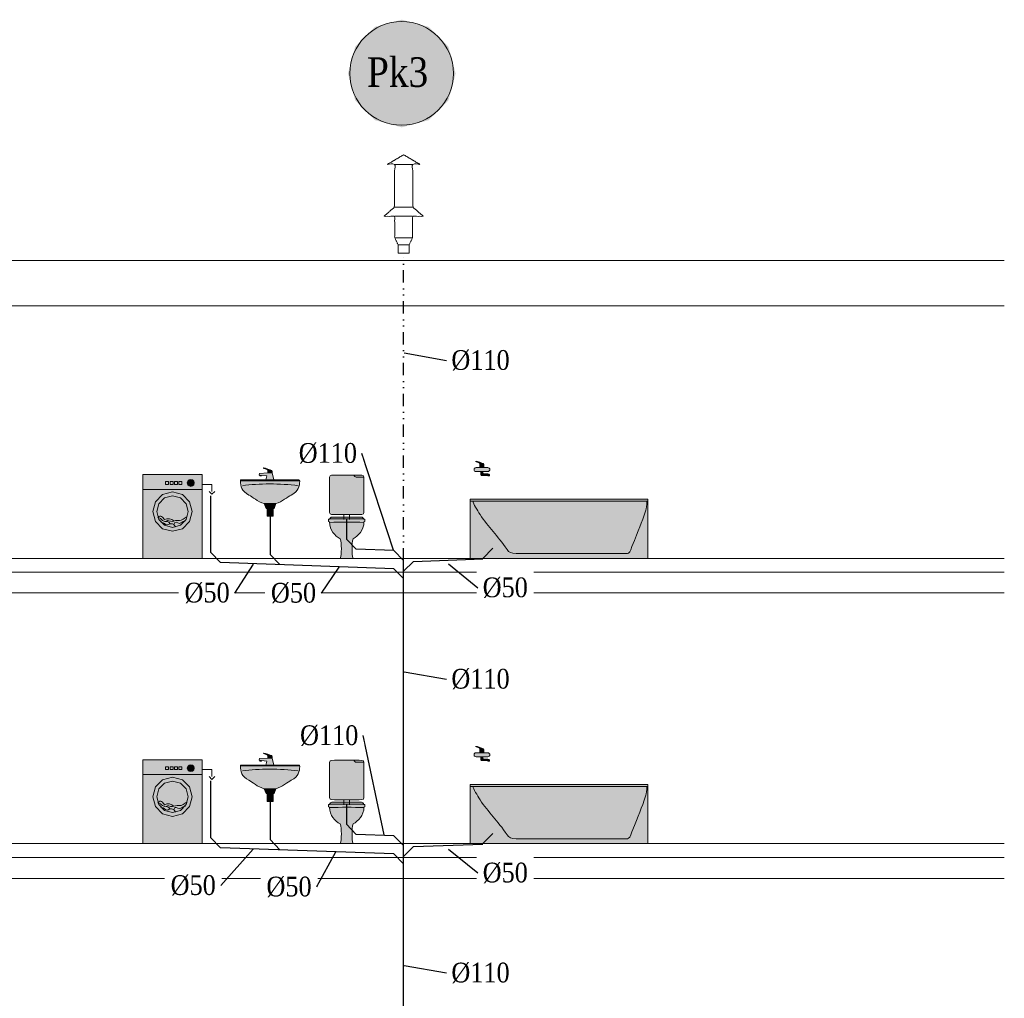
# Model space of a CAD drawing. Header units: millimetres. Extents: x 4585 to 417032, y -23455 to 16738.
# Tile 17 of 31: x 142827 to 152803, y -13300 to -3383. Entities that reach past the tile are written whole.
import ezdxf
from ezdxf import colors
from ezdxf.entities.mleader import LeaderData, LeaderLine
from ezdxf.enums import TextEntityAlignment as Align
from ezdxf.math import Vec2, Vec3

# ---------------------------------------------------------------- set-up
doc = ezdxf.new("R2010")
doc.units = ezdxf.units.MM
doc.header["$LTSCALE"] = 100
doc.linetypes.add('DIVIDE2', pattern=[0.625, 0.25, -0.125, 0, -0.125, 0, -0.125])
for name, color, linetype, lineweight, true_color in [('IS_Działka kanalizacji sanitarnej grawitacyjnej', 7, 'Continuous', 30, 0x800000), ('IS_Działka wentylacji kanalizacji', 7, 'DIVIDE2', 30, 0xff8000), ('IS_Odbiornik2', 7, 'Continuous', 5, 0x000000), ('IS_Pion_etykieta1', 7, 'Continuous', 5, 0x000000), ('IS_Pralka', 7, 'Continuous', 5, 0x000000), ('IS_Rura wywiewna', 7, 'Continuous', 5, 0x000000), ('IS_Umywalka', 7, 'Continuous', 5, 0x000000), ('IS_Ustęp', 7, 'Continuous', 5, 0x000000), ('IS_Wanna', 7, 'Continuous', 5, 0x000000)]:
    doc.layers.add(name, color=color, linetype=linetype, lineweight=lineweight, true_color=true_color)
doc.layers.add('Konstrukcja', color=253, linetype='Continuous', lineweight=5)
doc.layers.add('RR_IWK_opisy', color=7, linetype='Continuous', lineweight=0)
doc.layers.add('RR_rzutnia', color=21, linetype='Continuous', plot=False)
doc.styles.add('Garamond', font='GARA.TTF')

# ---------------------------------------------------------------- blocks, each defined once
blk = doc.blocks.new('16_KANRootTypRysunkowy_RuraWywiewna_00000000-0000-0000-0000-000000000000_ExportItemXref')
at = {"layer": 'IS_Rura wywiewna'}
blk.add_open_spline([(0, 0.499), (-0.165, 0.401), (-0.092, 0.401), (-0.092, -0.031), (-0.2, -0.125), (-0.091, -0.125), (-0.091, -0.342), (-0.055, -0.414), (-0.055, -0.499), (0, -0.499), (0.055, -0.499), (0.055, -0.414), (0.091, -0.342), (0.091, -0.125), (0.2, -0.125), (0.092, -0.031), (0.092, 0.401), (0.165, 0.401), (0, 0.499)], degree=1, knots=[1.194677, 1.194677, 1.720543, 1.793543, 2.225543, 2.368721, 2.477721, 2.694721, 2.775219, 2.860219, 2.915219, 2.970219, 3.055219, 3.135718, 3.352718, 3.461718, 3.604896, 4.036896, 4.109896, 4.635762, 4.635762], dxfattribs=at)
for points in [[(-0.092, 0.401), (0.092, 0.401)], [(-0.092, -0.031), (0.092, -0.031)], [(-0.091, -0.125), (0.091, -0.125)], [(-0.091, -0.342), (0.091, -0.342)], [(-0.055, -0.414), (0.055, -0.414)]]:
    blk.add_open_spline(points, degree=1, dxfattribs=at)
blk = doc.blocks.new('16_TypRysWodKan_BateriaCzerpalna_00000000-0000-0000-0000-000000000000_Normal')
at = {"layer": 'IS_Odbiornik2', "lineweight": 50, "true_color": 0xffffff, "transparency": 33554687}
h = blk.add_hatch(color=7, dxfattribs=at)
edge = h.paths.add_edge_path(flags=0)
edge.add_spline(control_points=[(-0.07977, -0.01), (-0.07977, -0.02), (-0.06977, -0.03), (-0.05977, -0.03), (-0.02977, -0.03), (0.03023, -0.03), (0.06023, -0.03), (0.07523, -0.03), (0.08023, -0.025), (0.08023, -0.01), (0.08023, 0.005), (0.07023, 0.01), (0.06023, 0.01), (0.02523, 0.01), (-0.02477, 0.01), (-0.05977, 0.01), (-0.06977, 0.01), (-0.07977, 0), (-0.07977, -0.01)], knot_values=[-6, -6, -6, -6, -5, -5, -5, -4, -4, -4, -3, -3, -3, -2, -2, -2, -1, -1, -1, 0, 0, 0, 0], weights=[1, 1, 1, 1, 1, 1, 1, 1, 1, 1, 1, 1, 1, 1, 1, 1, 1, 1, 1], degree=3, periodic=0)
h = blk.add_hatch(color=7, dxfattribs=at)
edge = h.paths.add_edge_path(flags=0)
edge.add_spline(control_points=[(-0.01977, 0.03), (0.00023, 0.03), (0.00023, 0.03), (0.02023, 0.03), (0.02023, 0.05), (0.02023, 0.05), (0.02523, 0.055), (0.03023, 0.06), (0.04023, 0.065), (0.06023, 0.07), (0.06523, 0.07), (0.06523, 0.075), (0.06023, 0.075), (0.05023, 0.075), (-0.00477, 0.055), (-0.01477, 0.05), (-0.01977, 0.045), (-0.01977, 0.04), (-0.01977, 0.03)], knot_values=[-6, -6, -6, -6, -5, -5, -5, -4, -4, -4, -3, -3, -3, -2, -2, -2, -1, -1, -1, 0, 0, 0, 0], weights=[1, 1, 1, 1, 1, 1, 1, 1, 1, 1, 1, 1, 1, 1, 1, 1, 1, 1, 1], degree=3, periodic=0)
for points in [[(-0.01977, 0.01), (0.02023, 0.01), (0.02023, 0.03), (-0.01977, 0.03)], [(0.01023, -0.03), (-0.00977, -0.03), (-0.00977, -0.04), (0.01023, -0.04)]]:
    blk.add_hatch(color=7, dxfattribs=at).paths.add_polyline_path(points)
h = blk.add_hatch(color=7, dxfattribs=at)
edge = h.paths.add_edge_path(flags=0)
edge.add_spline(control_points=[(0.01023, -0.04), (0.00023, -0.04), (0.00023, -0.04), (-0.00977, -0.04), (-0.00977, -0.05), (-0.00977, -0.055), (-0.01477, -0.055), (-0.02977, -0.055), (-0.01477, -0.055), (-0.05977, -0.055), (-0.06977, -0.055), (-0.07477, -0.06), (-0.07477, -0.065), (-0.07477, -0.07), (-0.07477, -0.07), (-0.07477, -0.075), (-0.06977, -0.075), (-0.06477, -0.075), (-0.05977, -0.075), (-0.05977, -0.07), (-0.05977, -0.07), (-0.05477, -0.07), (0.01023, -0.07), (-0.04977, -0.07), (-0.00977, -0.07), (0.00023, -0.07), (0.01023, -0.07), (0.01023, -0.06), (0.01023, -0.05), (0.01023, -0.05), (0.01023, -0.04)], knot_values=[-10, -10, -10, -10, -9, -9, -9, -8, -8, -8, -7, -7, -7, -6, -6, -6, -5, -5, -5, -4, -4, -4, -3, -3, -3, -2, -2, -2, -1, -1, -1, 0, 0, 0, 0], weights=[1, 1, 1, 1, 1, 1, 1, 1, 1, 1, 1, 1, 1, 1, 1, 1, 1, 1, 1, 1, 1, 1, 1, 1, 1, 1, 1, 1, 1, 1, 1], degree=3, periodic=0)
at = {"layer": 'IS_Odbiornik2', "lineweight": -2}
for points in [[(-0.01977, 0.01), (-0.01977, 0.03), (0.02023, 0.03), (0.02023, 0.01)], [(0.01023, -0.03), (0.01023, -0.04), (-0.00977, -0.04), (-0.00977, -0.03)]]:
    blk.add_lwpolyline(points, close=True, dxfattribs=at)
for points, knots in [([(-0.07977, -0.01), (-0.07977, 0), (-0.06977, 0.01), (-0.05977, 0.01), (-0.02477, 0.01), (0.02523, 0.01), (0.06023, 0.01), (0.07023, 0.01), (0.08023, 0.005), (0.08023, -0.01), (0.08023, -0.025), (0.07523, -0.03), (0.06023, -0.03), (0.03023, -0.03), (-0.02977, -0.03), (-0.05977, -0.03), (-0.06977, -0.03), (-0.07977, -0.02), (-0.07977, -0.01)], [0, 0, 0, 0, 1, 1, 1, 2, 2, 2, 3, 3, 3, 4, 4, 4, 5, 5, 5, 6, 6, 6, 6]), ([(-0.01977, 0.03), (-0.01977, 0.04), (-0.01977, 0.045), (-0.01477, 0.05), (-0.00477, 0.055), (0.05023, 0.075), (0.06023, 0.075), (0.06523, 0.075), (0.06523, 0.07), (0.06023, 0.07), (0.04023, 0.065), (0.03023, 0.06), (0.02523, 0.055), (0.02023, 0.05), (0.02023, 0.05), (0.02023, 0.03)], [0, 0, 0, 0, 1, 1, 1, 2, 2, 2, 3, 3, 3, 4, 4, 4, 5, 5, 5, 5]), ([(0.01023, -0.04), (0.01023, -0.05), (0.01023, -0.05), (0.01023, -0.06), (0.01023, -0.07), (0.00023, -0.07), (-0.00977, -0.07), (-0.04977, -0.07), (0.01023, -0.07), (-0.05477, -0.07), (-0.05977, -0.07), (-0.05977, -0.07), (-0.05977, -0.075), (-0.06477, -0.075), (-0.06977, -0.075), (-0.07477, -0.075), (-0.07477, -0.07), (-0.07477, -0.07), (-0.07477, -0.065), (-0.07477, -0.06), (-0.06977, -0.055), (-0.05977, -0.055), (-0.01477, -0.055), (-0.02977, -0.055), (-0.01477, -0.055), (-0.00977, -0.055), (-0.00977, -0.05), (-0.00977, -0.04)], [0, 0, 0, 0, 1, 1, 1, 2, 2, 2, 3, 3, 3, 4, 4, 4, 5, 5, 5, 6, 6, 6, 7, 7, 7, 8, 8, 8, 9, 9, 9, 9])]:
    blk.add_open_spline(points, degree=3, knots=knots, dxfattribs=at)
blk = doc.blocks.new('16_TypRysWodKan_Wanna_00000000-0000-0000-0000-000000000000_Normal')
at = {"layer": 'IS_Wanna', "lineweight": 50, "true_color": 0xffffff, "transparency": 33554687}
blk.add_hatch(color=7, dxfattribs=at).paths.add_polyline_path([(-0.9, 0.3), (-0.9, -0.3), (0.9, -0.3), (0.9, 0.3)])
at = {"layer": 'IS_Wanna', "lineweight": -2}
blk.add_lwpolyline([(-0.9, 0.3), (0.9, 0.3), (0.9, -0.3), (-0.9, -0.3)], close=True, dxfattribs=at)
blk.add_polyline3d([(-0.9, 0.28, 0), (0.9, 0.28, 0)], dxfattribs=at)
blk.add_open_spline([(0.87, 0.28), (0.87, 0.255), (0.825, 0.19), (0.8, 0.145), (0.715, 0.015), (0.625, -0.065), (0.525, -0.21), (0.51, -0.24), (0.48, -0.25), (0.435, -0.25), (-0.025, -0.25), (-0.01, -0.25), (-0.695, -0.25), (-0.71, -0.25), (-0.725, -0.23), (-0.74, -0.18), (-0.81, 0.005), (-0.835, 0.045), (-0.88, 0.19), (-0.885, 0.205), (-0.89, 0.235), (-0.89, 0.28)], degree=3, knots=[0, 0, 0, 0, 1, 1, 1, 2, 2, 2, 3, 3, 3, 4, 4, 4, 5, 5, 5, 6, 6, 6, 7, 7, 7, 7], dxfattribs=at)
blk = doc.blocks.new('A$C687F7710')
at = {"layer": 'IS_Odbiornik2', "xscale": -999.9999999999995, "yscale": 1000, "zscale": 1000}
blk.add_blockref('16_TypRysWodKan_BateriaCzerpalna_00000000-0000-0000-0000-000000000000_Normal', (-1680, 911), dxfattribs=at)
at = {"layer": 'IS_Wanna', "xscale": -999.9999999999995, "yscale": 1000, "zscale": 1000}
blk.add_blockref('16_TypRysWodKan_Wanna_00000000-0000-0000-0000-000000000000_Normal', (-900, 300), dxfattribs=at)
blk = doc.blocks.new('16_SANInstalationLeafType_MiskaUstStojaca_00000000-0000-0000-0000-000000000000_ExportItemXref')
at = {"layer": 'IS_Ustęp', "lineweight": 50, "true_color": 0xffffff, "transparency": 33554687}
h = blk.add_hatch(color=7, dxfattribs=at)
edge = h.paths.add_edge_path(flags=0)
edge.add_spline(control_points=[(-0.175, 0.185), (0, 0.185), (0, 0.185), (0.175, 0.185), (0.17, 0.2), (0.16, 0.21), (0.15, 0.21), (-0.025, 0.21), (0.02, 0.21), (-0.15, 0.21), (-0.16, 0.21), (-0.17, 0.2), (-0.175, 0.185)], knot_values=[-4, -4, -4, -4, -3, -3, -3, -2, -2, -2, -1, -1, -1, 0, 0, 0, 0], weights=[1, 1, 1, 1, 1, 1, 1, 1, 1, 1, 1, 1, 1], degree=3, periodic=0)
h = blk.add_hatch(color=7, dxfattribs=at)
edge = h.paths.add_edge_path(flags=0)
edge.add_spline(control_points=[(-0.175, 0.19), (-0.185, 0.19), (-0.185, 0.19), (-0.185, 0.175), (-0.185, 0.165), (-0.185, 0.16), (-0.175, 0.16), (-0.175, 0.075), (-0.12, 0.02), (-0.065, -0.01), (-0.05, -0.06), (-0.05, -0.165), (-0.065, -0.21), (-0.03, -0.21), (0.035, -0.21), (0.065, -0.21), (0.05, -0.165), (0.05, -0.06), (0.065, -0.01), (0.115, 0.02), (0.175, 0.075), (0.175, 0.16), (0.185, 0.16), (0.185, 0.165), (0.185, 0.175), (0.185, 0.19), (0.185, 0.19), (0.175, 0.19), (0.05, 0.19), (-0.07, 0.19), (-0.175, 0.19)], knot_values=[0, 0, 0, 0, 1, 1, 1, 2, 2, 2, 3, 3, 3, 4, 4, 4, 5, 5, 5, 6, 6, 6, 7, 7, 7, 8, 8, 8, 9, 9, 9, 10, 10, 10, 10], weights=[1, 1, 1, 1, 1, 1, 1, 1, 1, 1, 1, 1, 1, 1, 1, 1, 1, 1, 1, 1, 1, 1, 1, 1, 1, 1, 1, 1, 1, 1, 1], degree=3, periodic=0)
at = {"layer": 'IS_Ustęp', "lineweight": -2}
for points, knots in [([(-0.175, 0.185), (-0.17, 0.2), (-0.16, 0.21), (-0.15, 0.21), (0.02, 0.21), (-0.025, 0.21), (0.15, 0.21), (0.16, 0.21), (0.17, 0.2), (0.175, 0.185)], [0, 0, 0, 0, 1, 1, 1, 2, 2, 2, 3, 3, 3, 3]), ([(-0.175, 0.19), (-0.185, 0.19), (-0.185, 0.19), (-0.185, 0.175), (-0.185, 0.165), (-0.185, 0.16), (-0.175, 0.16), (-0.175, 0.075), (-0.12, 0.02), (-0.065, -0.01), (-0.05, -0.06), (-0.05, -0.165), (-0.065, -0.21), (-0.03, -0.21), (0.035, -0.21), (0.065, -0.21), (0.05, -0.165), (0.05, -0.06), (0.065, -0.01), (0.115, 0.02), (0.175, 0.075), (0.175, 0.16), (0.185, 0.16), (0.185, 0.165), (0.185, 0.175), (0.185, 0.19), (0.185, 0.19), (0.175, 0.19), (0.05, 0.19), (-0.07, 0.19), (-0.175, 0.19)], [0, 0, 0, 0, 1, 1, 1, 2, 2, 2, 3, 3, 3, 4, 4, 4, 5, 5, 5, 6, 6, 6, 7, 7, 7, 8, 8, 8, 9, 9, 9, 10, 10, 10, 10])]:
    blk.add_open_spline(points, degree=3, knots=knots, dxfattribs=at)
blk.add_open_spline([(-0.175, 0.155), (-0.055, 0.16), (0.06, 0.16), (0.175, 0.155)], degree=3, dxfattribs=at)
blk = doc.blocks.new('16_SANInstalationLeafType_SpluczkaUstepowaWlotSrodekNatynk_00000000-0000-0000-0000-000000000000_ExportItemXref')
at = {"layer": 'IS_Odbiornik2', "lineweight": 50, "true_color": 0xffffff, "transparency": 33554687}
h = blk.add_hatch(color=7, dxfattribs=at)
edge = h.paths.add_edge_path(flags=0)
edge.add_spline(control_points=[(0.125, 0.225), (0.025, 0.225), (-0.075, 0.225), (-0.125, 0.225), (-0.175, 0.225), (-0.175, 0.225), (-0.175, 0.175), (-0.175, 0.075), (-0.175, -0.025), (-0.175, -0.125), (-0.175, -0.175), (-0.175, -0.175), (-0.125, -0.175), (0, -0.175), (0.05, -0.175), (0.125, -0.175), (0.175, -0.175), (0.175, -0.175), (0.175, -0.125), (0.175, 0.025), (0.175, 0.08), (0.175, 0.175), (0.175, 0.225), (0.175, 0.225), (0.125, 0.225)], knot_values=[-8, -8, -8, -8, -7, -7, -7, -6, -6, -6, -5, -5, -5, -4, -4, -4, -3, -3, -3, -2, -2, -2, -1, -1, -1, 0, 0, 0, 0], weights=[1, 1, 1, 1, 1, 1, 1, 1, 1, 1, 1, 1, 1, 1, 1, 1, 1, 1, 1, 1, 1, 1, 1, 1, 1], degree=3, periodic=0)
at = {"layer": 'IS_Odbiornik2', "lineweight": -2, "extrusion": (1, 0, 0)}
for points, elevation in [([(0.225, 0), (0.225, 0), (0.225, 0)], 0.125), ([(-0.175, 0), (-0.225, 0)], -0.03), ([(-0.175, 0), (-0.225, 0)], 0.03)]:
    blk.add_lwpolyline(points, dxfattribs=dict(at, elevation=elevation))
at = {"layer": 'IS_Odbiornik2', "lineweight": -2}
for points, knots in [([(0.125, 0.225), (0.175, 0.225), (0.175, 0.225), (0.175, 0.175), (0.175, 0.08), (0.175, 0.025), (0.175, -0.125), (0.175, -0.175), (0.175, -0.175), (0.125, -0.175), (0.05, -0.175), (0, -0.175), (-0.125, -0.175), (-0.175, -0.175), (-0.175, -0.175), (-0.175, -0.125), (-0.175, -0.025), (-0.175, 0.075), (-0.175, 0.175), (-0.175, 0.225), (-0.175, 0.225), (-0.125, 0.225), (-0.075, 0.225), (0.025, 0.225), (0.125, 0.225)], [0, 0, 0, 0, 1, 1, 1, 2, 2, 2, 3, 3, 3, 4, 4, 4, 5, 5, 5, 6, 6, 6, 7, 7, 7, 8, 8, 8, 8]), ([(0.075, 0.225), (0.075, 0.215), (0.085, 0.205), (0.095, 0.205), (0.145, 0.205), (0.15, 0.205), (0.175, 0.205)], [0, 0, 0, 0, 1, 1, 1, 2, 2, 2, 2])]:
    blk.add_open_spline(points, degree=3, knots=knots, dxfattribs=at)
blk = doc.blocks.new('16_TypRysWodKan_PralkaAutomatycznaCzescKan_00000000-0000-0000-0000-000000000000_Normal')
at = {"layer": 'IS_Pralka', "lineweight": 50, "true_color": 0xffffff, "transparency": 33554687}
blk.add_hatch(color=7, dxfattribs=at).paths.add_polyline_path([(-0.3, 0.425), (-0.3, -0.425), (0.3, -0.425), (0.3, 0.425)])
h = blk.add_hatch(color=7, dxfattribs=at)
edge = h.paths.add_edge_path(flags=0)
edge.add_ellipse((-0.185, 0.34), major_axis=(0.035, 0), ratio=1, start_angle=0, end_angle=360)
h = blk.add_hatch(color=7, dxfattribs=at)
edge = h.paths.add_edge_path(flags=0)
edge.add_ellipse((0, 0.05), major_axis=(0.2, 0), ratio=1, start_angle=0, end_angle=360)
h = blk.add_hatch(color=7, dxfattribs=at)
edge = h.paths.add_edge_path(flags=0)
edge.add_ellipse((0, 0.05), major_axis=(0.1598, 0), ratio=1, start_angle=0, end_angle=360)
at = {"layer": 'IS_Pralka', "lineweight": -2}
for points in [[(-0.3, 0.425), (0.3, 0.425), (0.3, -0.425), (-0.3, -0.425)], [(-0.095, 0.325), (-0.095, 0.355), (-0.065, 0.355), (-0.065, 0.325)], [(-0.05, 0.325), (-0.05, 0.355), (-0.02, 0.355), (-0.02, 0.325)], [(-0.005, 0.325), (-0.005, 0.355), (0.025, 0.355), (0.025, 0.325)], [(0.04, 0.325), (0.04, 0.355), (0.07, 0.355), (0.07, 0.325)]]:
    blk.add_lwpolyline(points, close=True, dxfattribs=at)
for points in [[(-0.3, 0.325), (-0.4, 0.325), (-0.4, 0.255)], [(-0.43, 0.255), (-0.4, 0.225), (-0.37, 0.255)]]:
    blk.add_lwpolyline(points, dxfattribs=at)
at = {"layer": 'IS_Pralka'}
for points in [[(-0.15, 0.34), (-0.1547, 0.3575), (-0.1675, 0.3703), (-0.185, 0.375), (-0.2025, 0.3703), (-0.2153, 0.3575), (-0.22, 0.34), (-0.2153, 0.3225), (-0.2025, 0.3097), (-0.185, 0.305), (-0.1675, 0.3097), (-0.1547, 0.3225)], [(0.2, 0.05), (0.1732, 0.15), (0.1, 0.2232), (0, 0.25), (-0.1, 0.2232), (-0.1732, 0.15), (-0.2, 0.05), (-0.1732, -0.05), (-0.1, -0.1232), (0, -0.15), (0.1, -0.1232), (0.1732, -0.05)], [(0.1598, 0.05), (0.1384, 0.1299), (0.0799, 0.1884), (0, 0.2098), (-0.0799, 0.1884), (-0.1384, 0.1299), (-0.1598, 0.05), (-0.1384, -0.0299), (-0.0799, -0.0884), (0, -0.1098), (0.0799, -0.0884), (0.1384, -0.0299)]]:
    blk.add_lwpolyline(points, close=True, dxfattribs=at)
at = {"layer": 'IS_Pralka', "lineweight": -2}
blk.add_polyline3d([(-0.3, 0.275, 0), (0.3, 0.275, 0)], dxfattribs=at)
for points, knots in [([(-0.15, 0), (-0.12, -0.015), (-0.095, -0.045), (-0.07, -0.04), (-0.04, -0.035), (-0.015, -0.045), (0, -0.05), (0.035, -0.05), (0.04, -0.03), (0.065, -0.05)], [0, 0, 0, 0, 1, 1, 1, 2, 2, 2, 3, 3, 3, 3]), ([(-0.015, -0.045), (0.01, -0.02), (0.05, -0.015), (0.08, -0.03), (0.1, -0.01), (0.12, 0.025), (0.15, -0.01)], [0, 0, 0, 0, 1, 1, 1, 2, 2, 2, 2]), ([(-0.015, -0.08), (-0.025, -0.035), (-0.045, -0.07), (-0.07, -0.07), (-0.095, -0.065), (-0.095, -0.05), (-0.13, -0.045)], [0, 0, 0, 0, 1, 1, 1, 2, 2, 2, 2]), ([(-0.03, -0.105), (-0.01, -0.055), (0.03, -0.075), (0.055, -0.085), (0.08, -0.08), (0.075, -0.065), (0.12, -0.055)], [0, 0, 0, 0, 1, 1, 1, 2, 2, 2, 2]), ([(0.025, -0.075), (0.035, -0.04), (0.07, -0.06), (0.1, -0.04), (0.115, -0.03), (0.13, -0.01), (0.15, -0.01)], [0, 0, 0, 0, 1, 1, 1, 2, 2, 2, 2])]:
    blk.add_open_spline(points, degree=3, knots=knots, dxfattribs=at)
blk = doc.blocks.new('16_SANInstalationLeafType_UmywalkaPojedyncza_00000000-0000-0000-0000-000000000000_ExportItemXref')
at = {"layer": 'IS_Umywalka', "lineweight": 50, "true_color": 0xffffff, "transparency": 33554687}
h = blk.add_hatch(color=7, dxfattribs=at)
edge = h.paths.add_edge_path(flags=0)
edge.add_spline(control_points=[(-0.3, 0.17), (-0.3, 0.12), (-0.29, 0.07), (-0.215, 0.03), (-0.175, 0.015), (-0.125, -0.04), (-0.06, -0.055), (-0.025, -0.055), (0.01, -0.055), (0.06, -0.055), (0.13, -0.04), (0.175, 0.015), (0.215, 0.03), (0.29, 0.07), (0.3, 0.12), (0.3, 0.175), (0.3, 0.185), (0.3, 0.185), (0.29, 0.185), (0.04, 0.185), (-0.05, 0.185), (-0.29, 0.185), (-0.3, 0.185), (-0.3, 0.185), (-0.3, 0.17)], knot_values=[0, 0, 0, 0, 1, 1, 1, 2, 2, 2, 3, 3, 3, 4, 4, 4, 5, 5, 5, 6, 6, 6, 7, 7, 7, 8, 8, 8, 8], weights=[1, 1, 1, 1, 1, 1, 1, 1, 1, 1, 1, 1, 1, 1, 1, 1, 1, 1, 1, 1, 1, 1, 1, 1, 1], degree=3, periodic=0)
for points in [[(-0.06, -0.055), (-0.04, -0.105), (0.04, -0.105), (0.06, -0.055)], [(-0.03, -0.105), (-0.03, -0.185), (0.03, -0.185), (0.03, -0.105)]]:
    blk.add_hatch(color=7, dxfattribs=at).paths.add_polyline_path(points)
at = {"layer": 'IS_Umywalka', "lineweight": -2, "extrusion": (0, 1, 0), "elevation": 0.175}
blk.add_lwpolyline([(0.3, 0), (-0.3, 0)], dxfattribs=at)
at = {"layer": 'IS_Umywalka', "lineweight": -2}
for points in [[(-0.06, -0.055), (-0.04, -0.105), (0.04, -0.105), (0.06, -0.055)], [(-0.03, -0.105), (-0.03, -0.185), (0.03, -0.185), (0.03, -0.105)]]:
    blk.add_lwpolyline(points, close=True, dxfattribs=at)
blk.add_open_spline([(-0.3, 0.17), (-0.3, 0.12), (-0.29, 0.07), (-0.215, 0.03), (-0.175, 0.015), (-0.125, -0.04), (-0.06, -0.055), (-0.025, -0.055), (0.01, -0.055), (0.06, -0.055), (0.13, -0.04), (0.175, 0.015), (0.215, 0.03), (0.29, 0.07), (0.3, 0.12), (0.3, 0.175), (0.3, 0.185), (0.3, 0.185), (0.29, 0.185), (0.04, 0.185), (-0.05, 0.185), (-0.29, 0.185), (-0.3, 0.185), (-0.3, 0.185), (-0.3, 0.17)], degree=3, knots=[0, 0, 0, 0, 1, 1, 1, 2, 2, 2, 3, 3, 3, 4, 4, 4, 5, 5, 5, 6, 6, 6, 7, 7, 7, 8, 8, 8, 8], dxfattribs=at)
blk.add_open_spline([(-0.285, 0.125), (-0.1, 0.15), (0.11, 0.15), (0.28, 0.125)], degree=3, dxfattribs=at)
blk = doc.blocks.new('16_SANInstalationLeafType_BateriaStojaca_00000000-0000-0000-0000-000000000000_ExportItemXref')
at = {"layer": 'IS_Odbiornik2', "lineweight": 50, "true_color": 0xffffff, "transparency": 33554687}
blk.add_hatch(color=7, dxfattribs=at).paths.add_polyline_path([(-0.04078, -0.06), (0.03922, -0.06), (0.02922, -0.02), (0.08422, -0.015), (0.08422, -0.02), (0.09922, -0.02), (0.09922, -0.015), (0.10922, -0.01), (0.10422, 0.005), (0.01922, 0.01), (-0.02578, 0.01)])
h = blk.add_hatch(color=7, dxfattribs=at)
edge = h.paths.add_edge_path(flags=0)
edge.add_spline(control_points=[(-0.02578, 0.01), (-0.00328, 0.01), (-0.00328, 0.01), (0.01922, 0.01), (0.01922, 0.03), (0.01922, 0.035), (0.02422, 0.04), (0.02922, 0.045), (0.03922, 0.05), (0.05922, 0.055), (0.06422, 0.055), (0.06422, 0.06), (0.05922, 0.06), (0.04922, 0.06), (-0.01078, 0.04), (-0.02078, 0.035), (-0.02578, 0.03), (-0.02578, 0.02), (-0.02578, 0.01)], knot_values=[-6, -6, -6, -6, -5, -5, -5, -4, -4, -4, -3, -3, -3, -2, -2, -2, -1, -1, -1, 0, 0, 0, 0], weights=[1, 1, 1, 1, 1, 1, 1, 1, 1, 1, 1, 1, 1, 1, 1, 1, 1, 1, 1], degree=3, periodic=0)
at = {"layer": 'IS_Odbiornik2', "lineweight": -2, "extrusion": (0, 0, -1)}
blk.add_lwpolyline([(0.04078, -0.06), (0.02578, 0.01), (-0.01922, 0.01), (-0.10422, 0.005), (-0.10922, -0.01), (-0.09922, -0.015), (-0.09922, -0.02), (-0.08422, -0.02), (-0.08422, -0.015), (-0.02922, -0.02), (-0.03922, -0.06)], close=True, dxfattribs=at)
at = {"layer": 'IS_Odbiornik2', "lineweight": -2, "extrusion": (0, 1, 0), "elevation": -0.015}
blk.add_lwpolyline([(-0.09922, 0), (-0.08422, 0)], dxfattribs=at)
at = {"layer": 'IS_Odbiornik2', "lineweight": -2}
blk.add_open_spline([(-0.02578, 0.01), (-0.02578, 0.02), (-0.02578, 0.03), (-0.02078, 0.035), (-0.01078, 0.04), (0.04922, 0.06), (0.05922, 0.06), (0.06422, 0.06), (0.06422, 0.055), (0.05922, 0.055), (0.03922, 0.05), (0.02922, 0.045), (0.02422, 0.04), (0.01922, 0.035), (0.01922, 0.03), (0.01922, 0.01)], degree=3, knots=[0, 0, 0, 0, 1, 1, 1, 2, 2, 2, 3, 3, 3, 4, 4, 4, 5, 5, 5, 5], dxfattribs=at)

msp = doc.modelspace()

# ---------------------------------------------------------------- hatches: boundary and pattern name
at = {"layer": 'IS_Pion_etykieta1', "lineweight": 50, "true_color": 0xffffff, "transparency": 33554687}
msp.add_hatch(color=7, dxfattribs=at).paths.add_polyline_path([(147243.93, -3928.541), (147170.855, -3655.823), (146971.212, -3456.179), (146698.494, -3383.105), (146425.775, -3456.179), (146226.132, -3655.823), (146153.057, -3928.541), (146226.132, -4201.259), (146425.775, -4400.903), (146698.494, -4473.978), (146971.212, -4400.903), (147170.855, -4201.259)])

# ---------------------------------------------------------------- linework, layer by layer
at = {"layer": 'IS_Działka kanalizacji sanitarnej grawitacyjnej'}
for p, q in [((144760.251, -8207.496), (144760.251, -8779.931)), ((145363.611, -8415.779), (145363.611, -8801.656)), ((146137.044, -8447.224), (146137.044, -8646.422)), ((146137.044, -8646.422), (146235.27, -8748.247)), ((146617.137, -8761.997), (146235.27, -8748.247)), ((146717.137, -8861.997), (146617.137, -8761.997)), ((147620.557, -8739.05), (147520.621, -8842.649)), ((144760.251, -8779.931), (144860.186, -8883.529)), ((145363.611, -8801.656), (145463.546, -8905.255)), ((146717.14, -18281.217), (146717.137, -8861.997)), ((146717.138, -8972.355), (146817.138, -8872.355)), ((146817.138, -8872.355), (147520.621, -8847.025)), ((146617.137, -8946.793), (144860.186, -8883.529)), ((146717.137, -9046.793), (146617.137, -8946.793)), ((144760.252, -11097.496), (144760.252, -11669.931)), ((145363.612, -11305.779), (145363.612, -11691.656)), ((146137.046, -11337.225), (146137.046, -11536.422)), ((146137.046, -11536.422), (146235.271, -11638.247)), ((144760.252, -11669.931), (144860.187, -11773.529)), ((146617.138, -11651.997), (146235.271, -11638.247)), ((146717.138, -11751.997), (146617.138, -11651.997)), ((147620.558, -11629.05), (147520.622, -11732.649)), ((145363.612, -11691.656), (145463.547, -11795.255)), ((146717.139, -11862.355), (146817.139, -11762.355)), ((146817.139, -11762.355), (147520.622, -11737.025)), ((146617.138, -11836.793), (144860.187, -11773.529)), ((146717.138, -11936.793), (146617.138, -11836.793))]:
    msp.add_line(p, q, dxfattribs=at)
at = {"layer": 'IS_Działka wentylacji kanalizacji', "ltscale": 5}
msp.add_line((146717.137, -8861.997), (146717.14, -5749.502), dxfattribs=at)
at = {"layer": 'IS_Pion_etykieta1'}
msp.add_circle((146696.866, -3927.217), 525.173, dxfattribs=at)
at = {"layer": 'Konstrukcja'}
for p, q in [((152803.292, -5822.667), (101846.721, -5822.667)), ((102307.377, -6282.667), (152803.292, -6282.666)), ((102307.377, -8842.667), (152803.292, -8842.648)), ((102302.377, -8982.667), (152803.292, -8982.676)), ((102307.377, -9192.667), (152803.292, -9192.667)), ((102307.377, -11732.667), (152803.292, -11732.648)), ((102302.377, -11872.667), (152803.292, -11872.676)), ((102307.377, -12086.667), (152803.292, -12086.667))]:
    msp.add_line(p, q, dxfattribs=at)

# ---------------------------------------------------------------- block references
at = {"layer": 'IS_Odbiornik2', "xscale": -999.9999999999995, "yscale": 1000, "zscale": 1000}
for p in [(145360.787, -7985.779), (145360.788, -10875.779)]:
    msp.add_blockref('16_SANInstalationLeafType_BateriaStojaca_00000000-0000-0000-0000-000000000000_ExportItemXref', p, dxfattribs=at)
at = {"layer": 'IS_Pralka', "xscale": -999.9999999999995, "yscale": 1000, "zscale": 1000}
for p in [(144375.095, -8417.652), (144375.097, -11307.652)]:
    msp.add_blockref('16_TypRysWodKan_PralkaAutomatycznaCzescKan_00000000-0000-0000-0000-000000000000_Normal', p, dxfattribs=at)
at = {"layer": 'IS_Rura wywiewna', "xscale": 1000, "yscale": 1000, "zscale": 1000}
msp.add_blockref('16_KANRootTypRysunkowy_RuraWywiewna_00000000-0000-0000-0000-000000000000_ExportItemXref', (146717.14, -5250.502), dxfattribs=at)
at = {"layer": 'IS_Ustęp', "xscale": 1000, "yscale": 1000, "zscale": 1000}
for p in [(146140.127, -8632.65), (146140.129, -11522.65)]:
    msp.add_blockref('16_SANInstalationLeafType_MiskaUstStojaca_00000000-0000-0000-0000-000000000000_ExportItemXref', p, dxfattribs=at)
at = {"layer": 'RR_rzutnia', "lineweight": 35}
for p in [(149190.752, -8842.649), (149190.754, -11732.649)]:
    msp.add_blockref('A$C687F7710', p, dxfattribs=at)

# ---------------------------------------------------------------- texts
at = {"layer": 'IS_Pion_etykieta1', "style": 'Garamond'}
msp.add_text('Pk3', height=300, dxfattribs=at).set_placement((146345.633, -3763.952), align=Align.TOP_LEFT)

# ---------------------------------------------------------------- next in the draw order: leaders
at = {"layer": 'RR_IWK_opisy'}
ml = msp.add_multileader_mtext('Standard', dxfattribs=at)
ml.set_content('\\fGaramond|b0|i0;%%c110', color=256, style='Garamond')
ml.set_leader_properties()
ml.build(insert=Vec2(0, 0))
ml.multileader.update_dxf_attribs({"has_text_frame": 1, "text_left_attachment_type": 2, "text_right_attachment_type": 2})
ctx = ml.context
ctx.base_point, ctx.char_height, ctx.landing_gap_size, ctx.plane_origin = Vec3(147100.62, -6836.19), 200, 50, Vec3(-849.398, 185981.6)
ctx.left_attachment, ctx.right_attachment = 2, 2
notes = []
notes.append((ctx, [(0, (1, 1, 0), (147150.62, -6836.19), (1, 0), 2.131628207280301e-14, [(0, [(146717.14, -6759.895)], 0, [])])]))
ctx.mtext.insert = Vec3(147200.62, -6731.648)
ctx.mtext.has_bg_fill, ctx.mtext.bg_color, ctx.mtext.bg_scale_factor, ctx.mtext.bg_transparency, ctx.mtext.use_window_bg_color = 1, -1027028792, 1.3, 0, 1
ml = msp.add_multileader_mtext('Standard', dxfattribs=at)
ml.set_content('\\fGaramond|b0|i0;%%c110', color=256, style='Garamond')
ml.set_leader_properties()
ml.build(insert=Vec2(0, 0))
ml.multileader.update_dxf_attribs({"has_text_frame": 1, "text_left_attachment_type": 2, "text_right_attachment_type": 2})
ctx = ml.context
ctx.base_point, ctx.char_height, ctx.landing_gap_size, ctx.plane_origin = Vec3(145600.054, -7778.089), 200, 50, Vec3(-1379.87, 183658.401)
ctx.left_attachment, ctx.right_attachment, ctx.text_align_type = 2, 2, 2
notes.append((ctx, [(0, (1, 1, 0), (146294.299, -7778.089), (-1, 0), 2.131628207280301e-14, [(0, [(146617.137, -8761.997)], 0, [])])]))
ctx.mtext.insert, ctx.mtext.alignment = Vec3(146244.299, -7673.547), 3
ctx.mtext.has_bg_fill, ctx.mtext.bg_color, ctx.mtext.bg_scale_factor, ctx.mtext.bg_transparency, ctx.mtext.use_window_bg_color = 1, -1027028792, 1.3, 0, 1
ml = msp.add_multileader_mtext('Standard', dxfattribs=at)
ml.set_content('\\fGaramond|b0|i0;%%c50', color=256, style='Garamond')
ml.set_leader_properties()
ml.build(insert=Vec2(0, 0))
ml.multileader.update_dxf_attribs({"has_text_frame": 1, "text_left_attachment_type": 2, "text_right_attachment_type": 2})
ctx = ml.context
ctx.base_point, ctx.char_height, ctx.landing_gap_size, ctx.plane_origin = Vec3(144453.331, -9192.95), 200, 50, Vec3(-2704.419, 183623.629)
ctx.left_attachment, ctx.right_attachment, ctx.text_align_type = 2, 2, 2
notes.append((ctx, [(0, (1, 1, 0), (145004.432, -9192.95), (-1, 0), 2.131628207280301e-14, [(0, [(145193.946, -8895.547)], 0, [])])]))
ctx.mtext.insert, ctx.mtext.alignment = Vec3(144954.432, -9088.408), 3
ctx.mtext.has_bg_fill, ctx.mtext.bg_color, ctx.mtext.bg_scale_factor, ctx.mtext.bg_transparency, ctx.mtext.use_window_bg_color = 1, -1027028792, 1.3, 0, 1
ml = msp.add_multileader_mtext('Standard', dxfattribs=at)
ml.set_content('\\fGaramond|b0|i0;%%c50', color=256, style='Garamond')
ml.set_leader_properties()
ml.build(insert=Vec2(0, 0))
ml.multileader.update_dxf_attribs({"has_text_frame": 1, "text_left_attachment_type": 2, "text_right_attachment_type": 2})
ctx = ml.context
ctx.base_point, ctx.char_height, ctx.landing_gap_size, ctx.plane_origin = Vec3(145328.731, -9194.682), 200, 50, Vec3(-1835.797, 183592.352)
ctx.left_attachment, ctx.right_attachment, ctx.text_align_type = 2, 2, 2
notes.append((ctx, [(0, (1, 1, 0), (145879.832, -9194.682), (-1, 0), 2.131628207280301e-14, [(0, [(146062.568, -8926.824)], 0, [])])]))
ctx.mtext.insert, ctx.mtext.alignment = Vec3(145829.832, -9090.14), 3
ctx.mtext.has_bg_fill, ctx.mtext.bg_color, ctx.mtext.bg_scale_factor, ctx.mtext.bg_transparency, ctx.mtext.use_window_bg_color = 1, -1027028792, 1.3, 0, 1
ml = msp.add_multileader_mtext('Standard', dxfattribs=at)
ml.set_content('\\fGaramond|b0|i0;%%c50', color=256, style='Garamond')
ml.set_leader_properties()
ml.build(insert=Vec2(0, 0))
ml.multileader.update_dxf_attribs({"has_text_frame": 1, "text_left_attachment_type": 2, "text_right_attachment_type": 2})
ctx = ml.context
ctx.base_point, ctx.char_height, ctx.landing_gap_size, ctx.plane_origin = Vec3(147918.939, -9139.83), 200, 50, Vec3(-105.598, 183684.655)
ctx.left_attachment, ctx.right_attachment = 2, 2
notes.append((ctx, [(0, (1, 1, 0), (147467.838, -9139.83), (1, 0), 2.131628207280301e-14, [(0, [(147168.141, -8894.964)], 0, [])])]))
ctx.mtext.insert = Vec3(147517.838, -9035.288)
ctx.mtext.has_bg_fill, ctx.mtext.bg_color, ctx.mtext.bg_scale_factor, ctx.mtext.bg_transparency, ctx.mtext.use_window_bg_color = 1, -1027028792, 1.3, 0, 1
ml = msp.add_multileader_mtext('Standard', dxfattribs=at)
ml.set_content('\\fGaramond|b0|i0;%%c110', color=256, style='Garamond')
ml.set_leader_properties()
ml.build(insert=Vec2(0, 0))
ml.multileader.update_dxf_attribs({"has_text_frame": 1, "text_left_attachment_type": 2, "text_right_attachment_type": 2})
ctx = ml.context
ctx.base_point, ctx.char_height, ctx.landing_gap_size, ctx.plane_origin = Vec3(147100.617, -10066.033), 200, 50, Vec3(-849.401, 182751.757)
ctx.left_attachment, ctx.right_attachment = 2, 2
notes.append((ctx, [(0, (1, 1, 0), (147150.617, -10066.033), (1, 0), 2.131628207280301e-14, [(0, [(146717.137, -9989.738)], 0, [])])]))
ctx.mtext.insert = Vec3(147200.617, -9961.491)
ctx.mtext.has_bg_fill, ctx.mtext.bg_color, ctx.mtext.bg_scale_factor, ctx.mtext.bg_transparency, ctx.mtext.use_window_bg_color = 1, -1027028792, 1.3, 0, 1
ml = msp.add_multileader_mtext('Standard', dxfattribs=at)
ml.set_content('\\fGaramond|b0|i0;%%c110', color=256, style='Garamond')
ml.set_leader_properties()
ml.build(insert=Vec2(0, 0))
ml.multileader.update_dxf_attribs({"has_text_frame": 1, "text_left_attachment_type": 2, "text_right_attachment_type": 2})
ctx = ml.context
ctx.base_point, ctx.char_height, ctx.landing_gap_size, ctx.plane_origin = Vec3(145613.496, -10638.198), 200, 50, Vec3(-1379.869, 180768.401)
ctx.left_attachment, ctx.right_attachment, ctx.text_align_type = 2, 2, 2
notes.append((ctx, [(0, (1, 1, 0), (146307.74, -10638.198), (-1, 0), 2.131628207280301e-14, [(0, [(146522.176, -11648.578)], 0, [])])]))
ctx.mtext.insert, ctx.mtext.alignment = Vec3(146257.74, -10533.656), 3
ctx.mtext.has_bg_fill, ctx.mtext.bg_color, ctx.mtext.bg_scale_factor, ctx.mtext.bg_transparency, ctx.mtext.use_window_bg_color = 1, -1027028792, 1.3, 0, 1
ml = msp.add_multileader_mtext('Standard', dxfattribs=at)
ml.set_content('\\fGaramond|b0|i0;%%c50', color=256, style='Garamond')
ml.set_leader_properties()
ml.build(insert=Vec2(0, 0))
ml.multileader.update_dxf_attribs({"has_text_frame": 1, "text_left_attachment_type": 2, "text_right_attachment_type": 2})
ctx = ml.context
ctx.base_point, ctx.char_height, ctx.landing_gap_size, ctx.plane_origin = Vec3(144312.664, -12157.128), 200, 50, Vec3(-2704.417, 180733.629)
ctx.left_attachment, ctx.right_attachment, ctx.text_align_type = 2, 2, 2
notes.append((ctx, [(0, (1, 1, 0), (144863.765, -12157.128), (-1, 0), 2.131628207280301e-14, [(0, [(145193.948, -11785.547)], 0, [])])]))
ctx.mtext.insert, ctx.mtext.alignment = Vec3(144813.765, -12052.586), 3
ctx.mtext.has_bg_fill, ctx.mtext.bg_color, ctx.mtext.bg_scale_factor, ctx.mtext.bg_transparency, ctx.mtext.use_window_bg_color = 1, -1027028792, 1.3, 0, 1
ml = msp.add_multileader_mtext('Standard', dxfattribs=at)
ml.set_content('\\fGaramond|b0|i0;%%c50', color=256, style='Garamond')
ml.set_leader_properties()
ml.build(insert=Vec2(0, 0))
ml.multileader.update_dxf_attribs({"has_text_frame": 1, "text_left_attachment_type": 2, "text_right_attachment_type": 2})
ctx = ml.context
ctx.base_point, ctx.char_height, ctx.landing_gap_size, ctx.plane_origin = Vec3(147918.94, -12029.83), 200, 50, Vec3(-105.597, 180794.655)
ctx.left_attachment, ctx.right_attachment = 2, 2
notes.append((ctx, [(0, (1, 1, 0), (147467.839, -12029.83), (1, 0), 2.131628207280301e-14, [(0, [(147168.142, -11784.964)], 0, [])])]))
ctx.mtext.insert = Vec3(147517.839, -11925.288)
ctx.mtext.has_bg_fill, ctx.mtext.bg_color, ctx.mtext.bg_scale_factor, ctx.mtext.bg_transparency, ctx.mtext.use_window_bg_color = 1, -1027028792, 1.3, 0, 1
ml = msp.add_multileader_mtext('Standard', dxfattribs=at)
ml.set_content('\\fGaramond|b0|i0;%%c110', color=256, style='Garamond')
ml.set_leader_properties()
ml.build(insert=Vec2(0, 0))
ml.multileader.update_dxf_attribs({"has_text_frame": 1, "text_left_attachment_type": 2, "text_right_attachment_type": 2})
ctx = ml.context
ctx.base_point, ctx.char_height, ctx.landing_gap_size, ctx.plane_origin = Vec3(147100.618, -13043.169), 200, 50, Vec3(-849.4, 179774.621)
ctx.left_attachment, ctx.right_attachment = 2, 2
notes.append((ctx, [(0, (1, 1, 0), (147150.618, -13043.169), (1, 0), 2.131628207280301e-14, [(0, [(146717.138, -12966.873)], 0, [])])]))
ctx.mtext.insert = Vec3(147200.618, -12938.627)
ctx.mtext.has_bg_fill, ctx.mtext.bg_color, ctx.mtext.bg_scale_factor, ctx.mtext.bg_transparency, ctx.mtext.use_window_bg_color = 1, -1027028792, 1.3, 0, 1
for ctx, leaders in notes:
    for number, flags, end, landing, length, lines in leaders:
        leader = LeaderData()
        leader.index, (leader.has_last_leader_line, leader.has_dogleg_vector, leader.attachment_direction) = number, flags
        leader.last_leader_point, leader.dogleg_vector, leader.dogleg_length = Vec3(end), Vec3(landing), length
        for number, points, colour, breaks in lines:
            line = LeaderLine()
            line.index, line.vertices, line.color, line.breaks = number, Vec3.list(points), colors.encode_raw_color(colour), breaks
            leader.lines.append(line)
        ctx.leaders.append(leader)

# ---------------------------------------------------------------- next in the draw order: block references
at = {"layer": 'IS_Odbiornik2', "xscale": 1000, "yscale": 1000, "zscale": 1000}
for p in [(146140.127, -8222.65), (146140.129, -11112.65)]:
    msp.add_blockref('16_SANInstalationLeafType_SpluczkaUstepowaWlotSrodekNatynk_00000000-0000-0000-0000-000000000000_ExportItemXref', p, dxfattribs=at)
at = {"layer": 'IS_Umywalka', "xscale": -999.9999999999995, "yscale": 1000, "zscale": 1000}
for p in [(145363.611, -8230.779), (145363.612, -11120.779)]:
    msp.add_blockref('16_SANInstalationLeafType_UmywalkaPojedyncza_00000000-0000-0000-0000-000000000000_ExportItemXref', p, dxfattribs=at)

# ---------------------------------------------------------------- next in the draw order: leaders
at = {"layer": 'RR_IWK_opisy'}
ml = msp.add_multileader_mtext('Standard', dxfattribs=at)
ml.set_content('\\fGaramond|b0|i0;%%c50', color=256, style='Garamond')
ml.set_leader_properties()
ml.build(insert=Vec2(0, 0))
ml.multileader.update_dxf_attribs({"has_text_frame": 1, "text_left_attachment_type": 2, "text_right_attachment_type": 2})
ctx = ml.context
ctx.base_point, ctx.char_height, ctx.landing_gap_size, ctx.plane_origin = Vec3(145283.345, -12171.722), 200, 50, Vec3(-1869.849, 180703.578)
ctx.left_attachment, ctx.right_attachment, ctx.text_align_type = 2, 2, 2
notes = []
notes.append((ctx, [(0, (1, 1, 0), (145834.446, -12171.722), (-1, 0), 2.131628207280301e-14, [(0, [(146028.516, -11815.598)], 0, [])])]))
ctx.mtext.insert, ctx.mtext.alignment = Vec3(145784.446, -12067.18), 3
ctx.mtext.has_bg_fill, ctx.mtext.bg_color, ctx.mtext.bg_scale_factor, ctx.mtext.bg_transparency, ctx.mtext.use_window_bg_color = 1, -1027028792, 1.3, 0, 1
for ctx, leaders in notes:
    for number, flags, end, landing, length, lines in leaders:
        leader = LeaderData()
        leader.index, (leader.has_last_leader_line, leader.has_dogleg_vector, leader.attachment_direction) = number, flags
        leader.last_leader_point, leader.dogleg_vector, leader.dogleg_length = Vec3(end), Vec3(landing), length
        for number, points, colour, breaks in lines:
            line = LeaderLine()
            line.index, line.vertices, line.color, line.breaks = number, Vec3.list(points), colors.encode_raw_color(colour), breaks
            leader.lines.append(line)
        ctx.leaders.append(leader)

doc.saveas('drawing.dxf')
